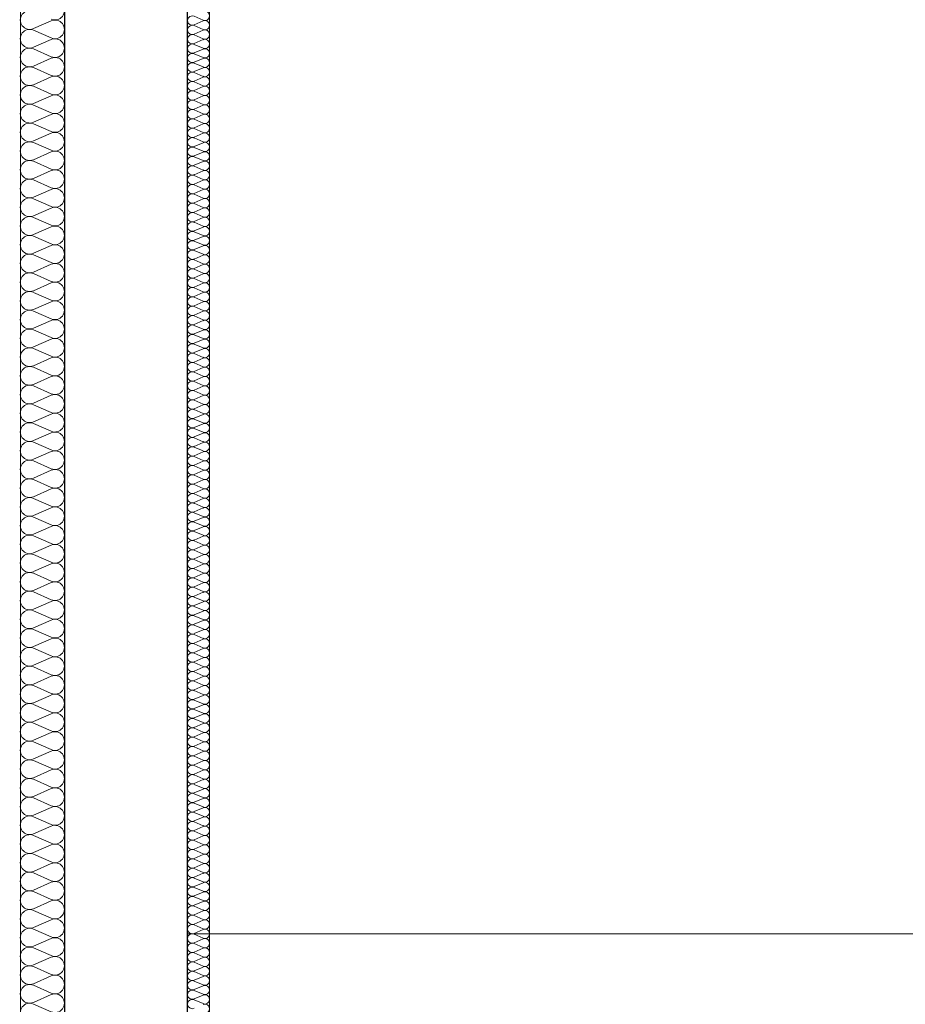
# Model space of a CAD drawing. Extents: x -515158 to -464725, y 20769 to 114053.
# Tile 39 of 69: x -498140 to -496127, y 71644 to 73881. Entities that reach past the tile are written whole.
import ezdxf

# ---------------------------------------------------------------- set-up
doc = ezdxf.new("R2010")
doc.units = 0
doc.header["$MEASUREMENT"] = 0
for name, color, linetype, lineweight in [('#podkład', 252, 'Continuous', 9), ('Arch ocieplenie_Nr_Pióra__9', 252, 'Continuous', 9), ('Arch wykończenie_Nr_Pióra__3', 252, 'Continuous', 18), ('INWENT DACH_Nr_Pióra__21', 252, 'Continuous', 9), ('INWENT.ŚCIANY_Nr_Pióra__1', 252, 'Continuous', 25)]:
    doc.layers.add(name, color=color, linetype=linetype, lineweight=lineweight)
doc.layers.add('Arch ocieplenie', color=252, linetype='Continuous')

# ---------------------------------------------------------------- blocks, each defined once
blk = doc.blocks.new('Izolacja cieplna 14_216', base_point=(-498038.3, 79647.6))
at = {"layer": 'Arch ocieplenie_Nr_Pióra__9', "linetype": 'Continuous'}
for p, q in [((-498068.1, 76092.2), (-498108.5, 76074.5)), ((-498108.5, 76071), (-498068.1, 76053.3)), ((-498068.1, 76049.7), (-498108.5, 76032)), ((-498108.5, 76028.4), (-498068.1, 76010.7)), ((-498068.1, 76007.1), (-498108.5, 75989.4)), ((-498108.5, 75985.8), (-498068.1, 75968.1)), ((-498068.1, 75964.6), (-498108.5, 75946.9)), ((-498108.5, 75943.3), (-498068.1, 75925.6)), ((-498068.1, 75922), (-498108.5, 75904.3)), ((-498108.5, 75900.7), (-498068.1, 75883)), ((-498068.1, 75879.4), (-498108.5, 75861.7)), ((-498108.5, 75858.2), (-498068.1, 75840.5)), ((-498068.1, 75836.9), (-498108.5, 75819.2)), ((-498108.5, 75815.6), (-498068.1, 75797.9)), ((-498068.1, 75794.3), (-498108.5, 75776.6)), ((-498108.5, 75773.1), (-498068.1, 75755.3)), ((-498068.1, 75751.8), (-498108.5, 75734.1)), ((-498108.5, 75730.5), (-498068.1, 75712.8)), ((-498068.1, 75709.2), (-498108.5, 75691.5)), ((-498108.5, 75687.9), (-498068.1, 75670.2)), ((-498068.1, 75666.7), (-498108.5, 75649)), ((-498108.5, 75645.4), (-498068.1, 75627.7)), ((-498068.1, 75624.1), (-498108.5, 75606.4)), ((-498108.5, 75602.8), (-498068.1, 75585.1)), ((-498068.1, 75581.5), (-498108.5, 75563.8)), ((-498108.5, 75560.3), (-498068.1, 75542.6)), ((-498068.1, 75539), (-498108.5, 75521.3)), ((-498108.5, 75517.7), (-498068.1, 75500)), ((-498068.1, 75496.4), (-498108.5, 75478.7)), ((-498108.5, 75475.1), (-498068.1, 75457.4)), ((-498068.1, 75453.9), (-498108.5, 75436.2)), ((-498108.5, 75432.6), (-498068.1, 75414.9)), ((-498068.1, 75411.3), (-498108.5, 75393.6)), ((-498108.5, 75390), (-498068.1, 75372.3)), ((-498068.1, 75368.8), (-498108.5, 75351)), ((-498108.5, 75347.5), (-498068.1, 75329.8)), ((-498068.1, 75326.2), (-498108.5, 75308.5)), ((-498108.5, 75304.9), (-498068.1, 75287.2)), ((-498068.1, 75283.6), (-498108.5, 75265.9)), ((-498108.5, 75262.4), (-498068.1, 75244.7)), ((-498068.1, 75241.1), (-498108.5, 75223.4)), ((-498108.5, 75219.8), (-498068.1, 75202.1)), ((-498068.1, 75198.5), (-498108.5, 75180.8)), ((-498108.5, 75177.2), (-498068.1, 75159.5)), ((-498068.1, 75156), (-498108.5, 75138.3)), ((-498108.5, 75134.7), (-498068.1, 75117)), ((-498068.1, 75113.4), (-498108.5, 75095.7)), ((-498108.5, 75092.1), (-498068.1, 75074.4)), ((-498068.1, 75070.8), (-498108.5, 75053.1)), ((-498108.5, 75049.6), (-498068.1, 75031.9)), ((-498068.1, 75028.3), (-498108.5, 75010.6)), ((-498108.5, 75007), (-498068.1, 74989.3)), ((-498068.1, 74985.7), (-498108.5, 74968)), ((-498108.5, 74964.4), (-498068.1, 74946.7)), ((-498068.1, 74943.2), (-498108.5, 74925.5)), ((-498108.5, 74921.9), (-498068.1, 74904.2)), ((-498068.1, 74900.6), (-498108.5, 74882.9)), ((-498108.5, 74879.3), (-498068.1, 74861.6)), ((-498068.1, 74858.1), (-498108.5, 74840.4)), ((-498108.5, 74836.8), (-498068.1, 74819.1)), ((-498068.1, 74815.5), (-498108.5, 74797.8)), ((-498108.5, 74794.2), (-498068.1, 74776.5)), ((-498068.1, 74772.9), (-498108.5, 74755.2)), ((-498108.5, 74751.7), (-498068.1, 74734)), ((-498068.1, 74730.4), (-498108.5, 74712.7)), ((-498108.5, 74709.1), (-498068.1, 74691.4)), ((-498068.1, 74687.8), (-498108.5, 74670.1)), ((-498108.5, 74666.5), (-498068.1, 74648.8)), ((-498068.1, 74645.3), (-498108.5, 74627.6)), ((-498108.5, 74624), (-498068.1, 74606.3)), ((-498068.1, 74602.7), (-498108.5, 74585)), ((-498108.5, 74581.4), (-498068.1, 74563.7)), ((-498068.1, 74560.1), (-498108.5, 74542.4)), ((-498108.5, 74538.9), (-498068.1, 74521.2)), ((-498068.1, 74517.6), (-498108.5, 74499.9)), ((-498108.5, 74496.3), (-498068.1, 74478.6)), ((-498068.1, 74475), (-498108.5, 74457.3)), ((-498108.5, 74453.8), (-498068.1, 74436)), ((-498068.1, 74432.5), (-498108.5, 74414.8)), ((-498108.5, 74411.2), (-498068.1, 74393.5)), ((-498068.1, 74389.9), (-498108.5, 74372.2)), ((-498108.5, 74368.6), (-498068.1, 74350.9)), ((-498068.1, 74347.4), (-498108.5, 74329.7)), ((-498108.5, 74326.1), (-498068.1, 74308.4)), ((-498068.1, 74304.8), (-498108.5, 74287.1)), ((-498108.5, 74283.5), (-498068.1, 74265.8)), ((-498068.1, 74262.2), (-498108.5, 74244.5)), ((-498108.5, 74241), (-498068.1, 74223.3)), ((-498068.1, 74219.7), (-498108.5, 74202)), ((-498108.5, 74198.4), (-498068.1, 74180.7)), ((-498068.1, 74177.1), (-498108.5, 74159.4)), ((-498108.5, 74155.8), (-498068.1, 74138.1)), ((-498068.1, 74134.6), (-498108.5, 74116.9)), ((-498108.5, 74113.3), (-498068.1, 74095.6)), ((-498068.1, 74092), (-498108.5, 74074.3)), ((-498108.5, 74070.7), (-498068.1, 74053)), ((-498068.1, 74049.4), (-498108.5, 74031.7)), ((-498108.5, 74028.2), (-498068.1, 74010.5)), ((-498068.1, 74006.9), (-498108.5, 73989.2)), ((-498108.5, 73985.6), (-498068.1, 73967.9)), ((-498068.1, 73964.3), (-498108.5, 73946.6)), ((-498108.5, 73943.1), (-498068.1, 73925.3)), ((-498068.1, 73921.8), (-498108.5, 73904.1)), ((-498108.5, 73900.5), (-498068.1, 73882.8)), ((-498068.1, 73879.2), (-498108.5, 73861.5)), ((-498108.5, 73857.9), (-498068.1, 73840.2))]:
    blk.add_line(p, q, dxfattribs=at)
for centre, start_param, end_param in [((-498059.6, 76115.3), 5.870392, 9.837571), ((-498117.1, 76094), 2.728799, 6.695979), ((-498059.6, 76072.7), 5.870392, 9.837571), ((-498117.1, 76051.5), 2.728799, 6.695979), ((-498059.6, 76030.2), 5.870392, 9.837571), ((-498117.1, 76008.9), 2.728799, 6.695979), ((-498059.6, 75987.6), 5.870392, 9.837571), ((-498117.1, 75966.4), 2.728799, 6.695979), ((-498059.6, 75945.1), 5.870392, 9.837571), ((-498117.1, 75923.8), 2.728799, 6.695979), ((-498059.6, 75902.5), 5.870392, 9.837571), ((-498117.1, 75881.2), 2.728799, 6.695979), ((-498059.6, 75860), 5.870392, 9.837571), ((-498117.1, 75838.7), 2.728799, 6.695979), ((-498059.6, 75817.4), 5.870392, 9.837571), ((-498117.1, 75796.1), 2.728799, 6.695979), ((-498059.6, 75774.8), 5.870392, 9.837571), ((-498117.1, 75753.6), 2.728799, 6.695979), ((-498059.6, 75732.3), 5.870392, 9.837571), ((-498117.1, 75711), 2.728799, 6.695979), ((-498059.6, 75689.7), 5.870392, 9.837571), ((-498117.1, 75668.4), 2.728799, 6.695979), ((-498059.6, 75647.2), 5.870392, 9.837571), ((-498117.1, 75625.9), 2.728799, 6.695979), ((-498059.6, 75604.6), 5.870392, 9.837571), ((-498117.1, 75583.3), 2.728799, 6.695979), ((-498059.6, 75562.1), 5.870392, 9.837571), ((-498117.1, 75540.8), 2.728799, 6.695979), ((-498059.6, 75519.5), 5.870392, 9.837571), ((-498117.1, 75498.2), 2.728799, 6.695979), ((-498059.6, 75476.9), 5.870392, 9.837571), ((-498117.1, 75455.7), 2.728799, 6.695979), ((-498059.6, 75434.4), 5.870392, 9.837571), ((-498117.1, 75413.1), 2.728799, 6.695979), ((-498059.6, 75391.8), 5.870392, 9.837571), ((-498117.1, 75370.5), 2.728799, 6.695979), ((-498059.6, 75349.3), 5.870392, 9.837571), ((-498117.1, 75328), 2.728799, 6.695979), ((-498059.6, 75306.7), 5.870392, 9.837571), ((-498117.1, 75285.4), 2.728799, 6.695979), ((-498059.6, 75264.1), 5.870392, 9.837571), ((-498117.1, 75242.9), 2.728799, 6.695979), ((-498059.6, 75221.6), 5.870392, 9.837571), ((-498117.1, 75200.3), 2.728799, 6.695979), ((-498117.1, 75157.7), 2.728799, 6.695979), ((-498059.6, 75179), 5.870392, 9.837571), ((-498059.6, 75136.5), 5.870392, 9.837571), ((-498117.1, 75115.2), 2.728799, 6.695979), ((-498059.6, 75093.9), 5.870392, 9.837571), ((-498117.1, 75072.6), 2.728799, 6.695979), ((-498059.6, 75051.4), 5.870392, 9.837571), ((-498117.1, 75030.1), 2.728799, 6.695979), ((-498059.6, 75008.8), 5.870392, 9.837571), ((-498117.1, 74987.5), 2.728799, 6.695979), ((-498059.6, 74966.2), 5.870392, 9.837571), ((-498117.1, 74945), 2.728799, 6.695979), ((-498059.6, 74923.7), 5.870392, 9.837571), ((-498117.1, 74902.4), 2.728799, 6.695979), ((-498059.6, 74881.1), 5.870392, 9.837571), ((-498117.1, 74859.8), 2.728799, 6.695979), ((-498059.6, 74838.6), 5.870392, 9.837571), ((-498117.1, 74817.3), 2.728799, 6.695979), ((-498059.6, 74796), 5.870392, 9.837571), ((-498117.1, 74774.7), 2.728799, 6.695979), ((-498117.1, 74732.2), 2.728799, 6.695979), ((-498059.6, 74753.4), 5.870392, 9.837571), ((-498059.6, 74710.9), 5.870392, 9.837571), ((-498117.1, 74689.6), 2.728799, 6.695979), ((-498059.6, 74668.3), 5.870392, 9.837571), ((-498117.1, 74647.1), 2.728799, 6.695979), ((-498059.6, 74625.8), 5.870392, 9.837571), ((-498117.1, 74604.5), 2.728799, 6.695979), ((-498059.6, 74583.2), 5.870392, 9.837571), ((-498117.1, 74561.9), 2.728799, 6.695979), ((-498059.6, 74540.7), 5.870392, 9.837571), ((-498117.1, 74519.4), 2.728799, 6.695979), ((-498059.6, 74498.1), 5.870392, 9.837571), ((-498117.1, 74476.8), 2.728799, 6.695979), ((-498059.6, 74455.5), 5.870392, 9.837571), ((-498117.1, 74434.3), 2.728799, 6.695979), ((-498059.6, 74413), 5.870392, 9.837571), ((-498117.1, 74391.7), 2.728799, 6.695979), ((-498059.6, 74370.4), 5.870392, 9.837571), ((-498117.1, 74349.1), 2.728799, 6.695979), ((-498059.6, 74327.9), 5.870392, 9.837571), ((-498117.1, 74306.6), 2.728799, 6.695979), ((-498059.6, 74285.3), 5.870392, 9.837571), ((-498117.1, 74264), 2.728799, 6.695979), ((-498059.6, 74242.7), 5.870392, 9.837571), ((-498117.1, 74221.5), 2.728799, 6.695979), ((-498059.6, 74200.2), 5.870392, 9.837571), ((-498117.1, 74178.9), 2.728799, 6.695979), ((-498059.6, 74157.6), 5.870392, 9.837571), ((-498117.1, 74136.4), 2.728799, 6.695979), ((-498059.6, 74115.1), 5.870392, 9.837571), ((-498117.1, 74093.8), 2.728799, 6.695979), ((-498059.6, 74072.5), 5.870392, 9.837571), ((-498117.1, 74051.2), 2.728799, 6.695979), ((-498059.6, 74030), 5.870392, 9.837571), ((-498117.1, 74008.7), 2.728799, 6.695979), ((-498059.6, 73987.4), 5.870392, 9.837571), ((-498117.1, 73966.1), 2.728799, 6.695979), ((-498059.6, 73944.8), 5.870392, 9.837571), ((-498117.1, 73923.6), 2.728799, 6.695979), ((-498059.6, 73902.3), 5.870392, 9.837571), ((-498117.1, 73881), 2.728799, 6.695979), ((-498059.6, 73859.7), 5.870392, 9.837571), ((-498117.1, 73838.4), 2.728799, 6.695979)]:
    blk.add_ellipse(centre, major_axis=(0, -21.3), ratio=0.999466, start_param=start_param, end_param=end_param, dxfattribs=at)
blk = doc.blocks.new('Izolacja cieplna 14_210', base_point=(-497758.3, 79647.6))
at = {"layer": 'Arch ocieplenie_Nr_Pióra__9', "linetype": 'Continuous'}
for p, q in [((-497743.4, 76102.6), (-497723.2, 76093.7)), ((-497723.2, 76091.9), (-497743.4, 76083.1)), ((-497743.4, 76081.3), (-497723.2, 76072.4)), ((-497723.2, 76070.7), (-497743.4, 76061.8)), ((-497743.4, 76060), (-497723.2, 76051.2)), ((-497723.2, 76049.4), (-497743.4, 76040.5)), ((-497743.4, 76038.7), (-497723.2, 76029.9)), ((-497723.2, 76028.1), (-497743.4, 76019.2)), ((-497743.4, 76017.4), (-497723.2, 76008.6)), ((-497723.2, 76006.8), (-497743.4, 75997.9)), ((-497743.4, 75996.1), (-497723.2, 75987.3)), ((-497723.2, 75985.5), (-497743.4, 75976.7)), ((-497743.4, 75974.9), (-497723.2, 75966)), ((-497723.2, 75964.2), (-497743.4, 75955.4)), ((-497743.4, 75953.6), (-497723.2, 75944.7)), ((-497723.2, 75942.9), (-497743.4, 75934.1)), ((-497743.4, 75932.3), (-497723.2, 75923.4)), ((-497723.2, 75921.6), (-497743.4, 75912.8)), ((-497743.4, 75911), (-497723.2, 75902.1)), ((-497723.2, 75900.4), (-497743.4, 75891.5)), ((-497743.4, 75889.7), (-497723.2, 75880.9)), ((-497723.2, 75879.1), (-497743.4, 75870.2)), ((-497743.4, 75868.4), (-497723.2, 75859.6)), ((-497723.2, 75857.8), (-497743.4, 75848.9)), ((-497743.4, 75847.1), (-497723.2, 75838.3)), ((-497723.2, 75836.5), (-497743.4, 75827.6)), ((-497743.4, 75825.9), (-497723.2, 75817)), ((-497723.2, 75815.2), (-497743.4, 75806.4)), ((-497743.4, 75804.6), (-497723.2, 75795.7)), ((-497723.2, 75793.9), (-497743.4, 75785.1)), ((-497743.4, 75783.3), (-497723.2, 75774.4)), ((-497723.2, 75772.6), (-497743.4, 75763.8)), ((-497743.4, 75762), (-497723.2, 75753.1)), ((-497723.2, 75751.4), (-497743.4, 75742.5)), ((-497743.4, 75740.7), (-497723.2, 75731.9)), ((-497723.2, 75730.1), (-497743.4, 75721.2)), ((-497743.4, 75719.4), (-497723.2, 75710.6)), ((-497723.2, 75708.8), (-497743.4, 75699.9)), ((-497743.4, 75698.1), (-497723.2, 75689.3)), ((-497723.2, 75687.5), (-497743.4, 75678.6)), ((-497743.4, 75676.9), (-497723.2, 75668)), ((-497723.2, 75666.2), (-497743.4, 75657.4)), ((-497743.4, 75655.6), (-497723.2, 75646.7)), ((-497723.2, 75644.9), (-497743.4, 75636.1)), ((-497743.4, 75634.3), (-497723.2, 75625.4)), ((-497723.2, 75623.6), (-497743.4, 75614.8)), ((-497743.4, 75613), (-497723.2, 75604.1)), ((-497723.2, 75602.4), (-497743.4, 75593.5)), ((-497743.4, 75591.7), (-497723.2, 75582.9)), ((-497723.2, 75581.1), (-497743.4, 75572.2)), ((-497743.4, 75570.4), (-497723.2, 75561.6)), ((-497723.2, 75559.8), (-497743.4, 75550.9)), ((-497743.4, 75549.1), (-497723.2, 75540.3)), ((-497723.2, 75538.5), (-497743.4, 75529.6)), ((-497743.4, 75527.9), (-497723.2, 75519)), ((-497723.2, 75517.2), (-497743.4, 75508.4)), ((-497743.4, 75506.6), (-497723.2, 75497.7)), ((-497723.2, 75495.9), (-497743.4, 75487.1)), ((-497743.4, 75485.3), (-497723.2, 75476.4)), ((-497723.2, 75474.6), (-497743.4, 75465.8)), ((-497743.4, 75464), (-497723.2, 75455.1)), ((-497723.2, 75453.4), (-497743.4, 75444.5)), ((-497743.4, 75442.7), (-497723.2, 75433.9)), ((-497723.2, 75432.1), (-497743.4, 75423.2)), ((-497743.4, 75421.4), (-497723.2, 75412.6)), ((-497723.2, 75410.8), (-497743.4, 75401.9)), ((-497743.4, 75400.1), (-497723.2, 75391.3)), ((-497723.2, 75389.5), (-497743.4, 75380.6)), ((-497743.4, 75378.8), (-497723.2, 75370)), ((-497723.2, 75368.2), (-497743.4, 75359.4)), ((-497743.4, 75357.6), (-497723.2, 75348.7)), ((-497723.2, 75346.9), (-497743.4, 75338.1)), ((-497743.4, 75336.3), (-497723.2, 75327.4)), ((-497723.2, 75325.6), (-497743.4, 75316.8)), ((-497743.4, 75315), (-497723.2, 75306.1)), ((-497723.2, 75304.3), (-497743.4, 75295.5)), ((-497743.4, 75293.7), (-497723.2, 75284.8)), ((-497723.2, 75283.1), (-497743.4, 75274.2)), ((-497743.4, 75272.4), (-497723.2, 75263.6)), ((-497723.2, 75261.8), (-497743.4, 75252.9)), ((-497743.4, 75251.1), (-497723.2, 75242.3)), ((-497723.2, 75240.5), (-497743.4, 75231.6)), ((-497743.4, 75229.8), (-497723.2, 75221)), ((-497723.2, 75219.2), (-497743.4, 75210.3)), ((-497743.4, 75208.6), (-497723.2, 75199.7)), ((-497723.2, 75197.9), (-497743.4, 75189.1)), ((-497743.4, 75187.3), (-497723.2, 75178.4)), ((-497723.2, 75176.6), (-497743.4, 75167.8)), ((-497743.4, 75166), (-497723.2, 75157.1)), ((-497723.2, 75155.3), (-497743.4, 75146.5)), ((-497743.4, 75144.7), (-497723.2, 75135.8)), ((-497723.2, 75134.1), (-497743.4, 75125.2)), ((-497743.4, 75123.4), (-497723.2, 75114.6)), ((-497723.2, 75112.8), (-497743.4, 75103.9)), ((-497743.4, 75102.1), (-497723.2, 75093.3)), ((-497723.2, 75091.5), (-497743.4, 75082.6)), ((-497743.4, 75080.8), (-497723.2, 75072)), ((-497723.2, 75070.2), (-497743.4, 75061.3)), ((-497743.4, 75059.6), (-497723.2, 75050.7)), ((-497723.2, 75048.9), (-497743.4, 75040.1)), ((-497743.4, 75038.3), (-497723.2, 75029.4)), ((-497723.2, 75027.6), (-497743.4, 75018.8)), ((-497743.4, 75017), (-497723.2, 75008.1)), ((-497723.2, 75006.3), (-497743.4, 74997.5)), ((-497743.4, 74995.7), (-497723.2, 74986.8)), ((-497723.2, 74985.1), (-497743.4, 74976.2)), ((-497743.4, 74974.4), (-497723.2, 74965.6)), ((-497723.2, 74963.8), (-497743.4, 74954.9)), ((-497743.4, 74953.1), (-497723.2, 74944.3)), ((-497723.2, 74942.5), (-497743.4, 74933.6)), ((-497743.4, 74931.8), (-497723.2, 74923)), ((-497723.2, 74921.2), (-497743.4, 74912.3)), ((-497743.4, 74910.6), (-497723.2, 74901.7)), ((-497723.2, 74899.9), (-497743.4, 74891.1)), ((-497743.4, 74889.3), (-497723.2, 74880.4)), ((-497723.2, 74878.6), (-497743.4, 74869.8)), ((-497743.4, 74868), (-497723.2, 74859.1)), ((-497723.2, 74857.3), (-497743.4, 74848.5)), ((-497743.4, 74846.7), (-497723.2, 74837.8)), ((-497723.2, 74836.1), (-497743.4, 74827.2)), ((-497743.4, 74825.4), (-497723.2, 74816.6)), ((-497723.2, 74814.8), (-497743.4, 74805.9)), ((-497743.4, 74804.1), (-497723.2, 74795.3)), ((-497723.2, 74793.5), (-497743.4, 74784.6)), ((-497743.4, 74782.8), (-497723.2, 74774)), ((-497723.2, 74772.2), (-497743.4, 74763.3)), ((-497743.4, 74761.5), (-497723.2, 74752.7)), ((-497723.2, 74750.9), (-497743.4, 74742.1)), ((-497743.4, 74740.3), (-497723.2, 74731.4)), ((-497723.2, 74729.6), (-497743.4, 74720.8)), ((-497743.4, 74719), (-497723.2, 74710.1)), ((-497723.2, 74708.3), (-497743.4, 74699.5)), ((-497743.4, 74697.7), (-497723.2, 74688.8)), ((-497723.2, 74687), (-497743.4, 74678.2)), ((-497743.4, 74676.4), (-497723.2, 74667.5)), ((-497723.2, 74665.8), (-497743.4, 74656.9)), ((-497743.4, 74655.1), (-497723.2, 74646.3)), ((-497723.2, 74644.5), (-497743.4, 74635.6)), ((-497743.4, 74633.8), (-497723.2, 74625)), ((-497723.2, 74623.2), (-497743.4, 74614.3)), ((-497743.4, 74612.5), (-497723.2, 74603.7)), ((-497723.2, 74601.9), (-497743.4, 74593)), ((-497743.4, 74591.3), (-497723.2, 74582.4)), ((-497723.2, 74580.6), (-497743.4, 74571.8)), ((-497743.4, 74570), (-497723.2, 74561.1)), ((-497723.2, 74559.3), (-497743.4, 74550.5)), ((-497743.4, 74548.7), (-497723.2, 74539.8)), ((-497723.2, 74538), (-497743.4, 74529.2)), ((-497743.4, 74527.4), (-497723.2, 74518.5)), ((-497723.2, 74516.8), (-497743.4, 74507.9)), ((-497743.4, 74506.1), (-497723.2, 74497.3)), ((-497723.2, 74495.5), (-497743.4, 74486.6)), ((-497743.4, 74484.8), (-497723.2, 74476)), ((-497723.2, 74474.2), (-497743.4, 74465.3)), ((-497743.4, 74463.5), (-497723.2, 74454.7)), ((-497723.2, 74452.9), (-497743.4, 74444)), ((-497743.4, 74442.3), (-497723.2, 74433.4)), ((-497723.2, 74431.6), (-497743.4, 74422.8)), ((-497743.4, 74421), (-497723.2, 74412.1)), ((-497723.2, 74410.3), (-497743.4, 74401.5)), ((-497743.4, 74399.7), (-497723.2, 74390.8)), ((-497723.2, 74389), (-497743.4, 74380.2)), ((-497743.4, 74378.4), (-497723.2, 74369.5)), ((-497723.2, 74367.8), (-497743.4, 74358.9)), ((-497743.4, 74357.1), (-497723.2, 74348.3)), ((-497723.2, 74346.5), (-497743.4, 74337.6)), ((-497743.4, 74335.8), (-497723.2, 74327)), ((-497723.2, 74325.2), (-497743.4, 74316.3)), ((-497743.4, 74314.5), (-497723.2, 74305.7)), ((-497723.2, 74303.9), (-497743.4, 74295)), ((-497743.4, 74293.3), (-497723.2, 74284.4)), ((-497723.2, 74282.6), (-497743.4, 74273.8)), ((-497743.4, 74272), (-497723.2, 74263.1)), ((-497723.2, 74261.3), (-497743.4, 74252.5)), ((-497743.4, 74250.7), (-497723.2, 74241.8)), ((-497723.2, 74240), (-497743.4, 74231.2)), ((-497743.4, 74229.4), (-497723.2, 74220.5)), ((-497723.2, 74218.7), (-497743.4, 74209.9)), ((-497743.4, 74208.1), (-497723.2, 74199.3)), ((-497723.2, 74197.5), (-497743.4, 74188.6)), ((-497743.4, 74186.8), (-497723.2, 74178)), ((-497723.2, 74176.2), (-497743.4, 74167.3)), ((-497743.4, 74165.5), (-497723.2, 74156.7)), ((-497723.2, 74154.9), (-497743.4, 74146)), ((-497743.4, 74144.2), (-497723.2, 74135.4)), ((-497723.2, 74133.6), (-497743.4, 74124.7)), ((-497743.4, 74123), (-497723.2, 74114.1)), ((-497723.2, 74112.3), (-497743.4, 74103.5)), ((-497743.4, 74101.7), (-497723.2, 74092.8)), ((-497723.2, 74091), (-497743.4, 74082.2)), ((-497743.4, 74080.4), (-497723.2, 74071.5)), ((-497723.2, 74069.7), (-497743.4, 74060.9)), ((-497743.4, 74059.1), (-497723.2, 74050.2)), ((-497723.2, 74048.5), (-497743.4, 74039.6)), ((-497743.4, 74037.8), (-497723.2, 74029)), ((-497723.2, 74027.2), (-497743.4, 74018.3)), ((-497743.4, 74016.5), (-497723.2, 74007.7)), ((-497723.2, 74005.9), (-497743.4, 73997)), ((-497743.4, 73995.2), (-497723.2, 73986.4)), ((-497723.2, 73984.6), (-497743.4, 73975.7)), ((-497743.4, 73974), (-497723.2, 73965.1)), ((-497723.2, 73963.3), (-497743.4, 73954.5)), ((-497743.4, 73952.7), (-497723.2, 73943.8)), ((-497723.2, 73942), (-497743.4, 73933.2)), ((-497743.4, 73931.4), (-497723.2, 73922.5)), ((-497723.2, 73920.7), (-497743.4, 73911.9)), ((-497743.4, 73910.1), (-497723.2, 73901.2)), ((-497723.2, 73899.5), (-497743.4, 73890.6)), ((-497743.4, 73888.8), (-497723.2, 73880)), ((-497723.2, 73878.2), (-497743.4, 73869.3)), ((-497743.4, 73867.5), (-497723.2, 73858.7))]:
    blk.add_line(p, q, dxfattribs=at)
for centre, start_param, end_param in [((-497747.7, 76092.8), 2.7288, 6.695979), ((-497719, 76103.5), 5.870392, 9.837571), ((-497747.7, 76071.5), 2.7288, 6.695979), ((-497719, 76082.2), 5.870392, 9.837571), ((-497747.7, 76050.3), 2.7288, 6.695979), ((-497719, 76060.9), 5.870392, 9.837571), ((-497747.7, 76029), 2.7288, 6.695979), ((-497719, 76039.6), 5.870392, 9.837571), ((-497747.7, 76007.7), 2.7288, 6.695979), ((-497719, 76018.3), 5.870392, 9.837571), ((-497719, 75997), 5.870392, 9.837571), ((-497747.7, 75986.4), 2.7288, 6.695979), ((-497719, 75975.8), 5.870392, 9.837571), ((-497747.7, 75965.1), 2.7288, 6.695979), ((-497719, 75954.5), 5.870392, 9.837571), ((-497747.7, 75943.8), 2.7288, 6.695979), ((-497719, 75933.2), 5.870392, 9.837571), ((-497747.7, 75922.5), 2.7288, 6.695979), ((-497719, 75911.9), 5.870392, 9.837571), ((-497747.7, 75901.3), 2.7288, 6.695979), ((-497719, 75890.6), 5.870392, 9.837571), ((-497747.7, 75880), 2.7288, 6.695979), ((-497719, 75869.3), 5.870392, 9.837571), ((-497747.7, 75858.7), 2.7288, 6.695979), ((-497719, 75848), 5.870392, 9.837571), ((-497747.7, 75837.4), 2.7288, 6.695979), ((-497719, 75826.8), 5.870392, 9.837571), ((-497747.7, 75816.1), 2.7288, 6.695979), ((-497719, 75805.5), 5.870392, 9.837571), ((-497747.7, 75794.8), 2.7288, 6.695979), ((-497747.7, 75773.5), 2.7288, 6.695979), ((-497719, 75784.2), 5.870392, 9.837571), ((-497747.7, 75752.3), 2.7288, 6.695979), ((-497719, 75762.9), 5.870392, 9.837571), ((-497747.7, 75731), 2.7288, 6.695979), ((-497719, 75741.6), 5.870392, 9.837571), ((-497747.7, 75709.7), 2.7288, 6.695979), ((-497719, 75720.3), 5.870392, 9.837571), ((-497747.7, 75688.4), 2.7288, 6.695979), ((-497719, 75699), 5.870392, 9.837571), ((-497747.7, 75667.1), 2.7288, 6.695979), ((-497719, 75677.8), 5.870392, 9.837571), ((-497747.7, 75645.8), 2.7288, 6.695979), ((-497719, 75656.5), 5.870392, 9.837571), ((-497747.7, 75624.5), 2.7288, 6.695979), ((-497719, 75635.2), 5.870392, 9.837571), ((-497747.7, 75603.2), 2.7288, 6.695979), ((-497719, 75613.9), 5.870392, 9.837571), ((-497747.7, 75582), 2.7288, 6.695979), ((-497719, 75592.6), 5.870392, 9.837571), ((-497747.7, 75560.7), 2.7288, 6.695979), ((-497719, 75571.3), 5.870392, 9.837571), ((-497719, 75550), 5.870392, 9.837571), ((-497747.7, 75539.4), 2.7288, 6.695979), ((-497719, 75528.7), 5.870392, 9.837571), ((-497747.7, 75518.1), 2.7288, 6.695979), ((-497719, 75507.5), 5.870392, 9.837571), ((-497747.7, 75496.8), 2.7288, 6.695979), ((-497719, 75486.2), 5.870392, 9.837571), ((-497747.7, 75475.5), 2.7288, 6.695979), ((-497719, 75464.9), 5.870392, 9.837571), ((-497747.7, 75454.2), 2.7288, 6.695979), ((-497719, 75443.6), 5.870392, 9.837571), ((-497747.7, 75433), 2.7288, 6.695979), ((-497719, 75422.3), 5.870392, 9.837571), ((-497747.7, 75411.7), 2.7288, 6.695979), ((-497719, 75401), 5.870392, 9.837571), ((-497747.7, 75390.4), 2.7288, 6.695979), ((-497719, 75379.7), 5.870392, 9.837571), ((-497747.7, 75369.1), 2.7288, 6.695979), ((-497747.7, 75347.8), 2.7288, 6.695979), ((-497719, 75358.5), 5.870392, 9.837571), ((-497747.7, 75326.5), 2.7288, 6.695979), ((-497719, 75337.2), 5.870392, 9.837571), ((-497747.7, 75305.2), 2.7288, 6.695979), ((-497719, 75315.9), 5.870392, 9.837571), ((-497747.7, 75284), 2.7288, 6.695979), ((-497719, 75294.6), 5.870392, 9.837571), ((-497747.7, 75262.7), 2.7288, 6.695979), ((-497719, 75273.3), 5.870392, 9.837571), ((-497747.7, 75241.4), 2.7288, 6.695979), ((-497719, 75252), 5.870392, 9.837571), ((-497747.7, 75220.1), 2.7288, 6.695979), ((-497719, 75230.7), 5.870392, 9.837571), ((-497747.7, 75198.8), 2.7288, 6.695979), ((-497719, 75209.5), 5.870392, 9.837571), ((-497747.7, 75177.5), 2.7288, 6.695979), ((-497719, 75188.2), 5.870392, 9.837571), ((-497747.7, 75156.2), 2.7288, 6.695979), ((-497719, 75166.9), 5.870392, 9.837571), ((-497747.7, 75135), 2.7288, 6.695979), ((-497719, 75145.6), 5.870392, 9.837571), ((-497719, 75124.3), 5.870392, 9.837571), ((-497747.7, 75113.7), 2.7288, 6.695979), ((-497719, 75103), 5.870392, 9.837571), ((-497747.7, 75092.4), 2.7288, 6.695979), ((-497719, 75081.7), 5.870392, 9.837571), ((-497747.7, 75071.1), 2.7288, 6.695979), ((-497719, 75060.4), 5.870392, 9.837571), ((-497747.7, 75049.8), 2.7288, 6.695979), ((-497719, 75039.2), 5.870392, 9.837571), ((-497747.7, 75028.5), 2.7288, 6.695979), ((-497719, 75017.9), 5.870392, 9.837571), ((-497747.7, 75007.2), 2.7288, 6.695979), ((-497719, 74996.6), 5.870392, 9.837571), ((-497747.7, 74985.9), 2.7288, 6.695979), ((-497719, 74975.3), 5.870392, 9.837571), ((-497747.7, 74964.7), 2.7288, 6.695979), ((-497719, 74954), 5.870392, 9.837571), ((-497747.7, 74943.4), 2.7288, 6.695979), ((-497719, 74932.7), 5.870392, 9.837571), ((-497747.7, 74922.1), 2.7288, 6.695979), ((-497747.7, 74900.8), 2.7288, 6.695979), ((-497719, 74911.4), 5.870392, 9.837571), ((-497747.7, 74879.5), 2.7288, 6.695979), ((-497719, 74890.2), 5.870392, 9.837571), ((-497747.7, 74858.2), 2.7288, 6.695979), ((-497719, 74868.9), 5.870392, 9.837571), ((-497747.7, 74836.9), 2.7288, 6.695979), ((-497719, 74847.6), 5.870392, 9.837571), ((-497747.7, 74815.7), 2.7288, 6.695979), ((-497719, 74826.3), 5.870392, 9.837571), ((-497747.7, 74794.4), 2.7288, 6.695979), ((-497719, 74805), 5.870392, 9.837571), ((-497747.7, 74773.1), 2.7288, 6.695979), ((-497719, 74783.7), 5.870392, 9.837571), ((-497747.7, 74751.8), 2.7288, 6.695979), ((-497719, 74762.4), 5.870392, 9.837571), ((-497747.7, 74730.5), 2.7288, 6.695979), ((-497719, 74741.2), 5.870392, 9.837571), ((-497747.7, 74709.2), 2.7288, 6.695979), ((-497719, 74719.9), 5.870392, 9.837571), ((-497747.7, 74687.9), 2.7288, 6.695979), ((-497719, 74698.6), 5.870392, 9.837571), ((-497719, 74677.3), 5.870392, 9.837571), ((-497747.7, 74666.7), 2.7288, 6.695979), ((-497719, 74656), 5.870392, 9.837571), ((-497747.7, 74645.4), 2.7288, 6.695979), ((-497719, 74634.7), 5.870392, 9.837571), ((-497747.7, 74624.1), 2.7288, 6.695979), ((-497719, 74613.4), 5.870392, 9.837571), ((-497747.7, 74602.8), 2.7288, 6.695979), ((-497719, 74592.2), 5.870392, 9.837571), ((-497747.7, 74581.5), 2.7288, 6.695979), ((-497719, 74570.9), 5.870392, 9.837571), ((-497747.7, 74560.2), 2.7288, 6.695979), ((-497719, 74549.6), 5.870392, 9.837571), ((-497747.7, 74538.9), 2.7288, 6.695979), ((-497719, 74528.3), 5.870392, 9.837571), ((-497747.7, 74517.7), 2.7288, 6.695979), ((-497719, 74507), 5.870392, 9.837571), ((-497747.7, 74496.4), 2.7288, 6.695979), ((-497747.7, 74475.1), 2.7288, 6.695979), ((-497719, 74485.7), 5.870392, 9.837571), ((-497747.7, 74453.8), 2.7288, 6.695979), ((-497719, 74464.4), 5.870392, 9.837571), ((-497747.7, 74432.5), 2.7288, 6.695979), ((-497719, 74443.1), 5.870392, 9.837571), ((-497747.7, 74411.2), 2.7288, 6.695979), ((-497719, 74421.9), 5.870392, 9.837571), ((-497747.7, 74389.9), 2.7288, 6.695979), ((-497719, 74400.6), 5.870392, 9.837571), ((-497747.7, 74368.6), 2.7288, 6.695979), ((-497719, 74379.3), 5.870392, 9.837571), ((-497747.7, 74347.4), 2.7288, 6.695979), ((-497719, 74358), 5.870392, 9.837571), ((-497747.7, 74326.1), 2.7288, 6.695979), ((-497719, 74336.7), 5.870392, 9.837571), ((-497747.7, 74304.8), 2.7288, 6.695979), ((-497719, 74315.4), 5.870392, 9.837571), ((-497747.7, 74283.5), 2.7288, 6.695979), ((-497719, 74294.1), 5.870392, 9.837571), ((-497747.7, 74262.2), 2.7288, 6.695979), ((-497719, 74272.9), 5.870392, 9.837571), ((-497719, 74251.6), 5.870392, 9.837571), ((-497747.7, 74240.9), 2.7288, 6.695979), ((-497719, 74230.3), 5.870392, 9.837571), ((-497747.7, 74219.6), 2.7288, 6.695979), ((-497719, 74209), 5.870392, 9.837571), ((-497747.7, 74198.4), 2.7288, 6.695979), ((-497719, 74187.7), 5.870392, 9.837571), ((-497747.7, 74177.1), 2.7288, 6.695979), ((-497719, 74166.4), 5.870392, 9.837571), ((-497747.7, 74155.8), 2.7288, 6.695979), ((-497719, 74145.1), 5.870392, 9.837571), ((-497747.7, 74134.5), 2.7288, 6.695979), ((-497719, 74123.9), 5.870392, 9.837571), ((-497747.7, 74113.2), 2.7288, 6.695979), ((-497719, 74102.6), 5.870392, 9.837571), ((-497747.7, 74091.9), 2.7288, 6.695979), ((-497719, 74081.3), 5.870392, 9.837571), ((-497747.7, 74070.6), 2.7288, 6.695979), ((-497719, 74060), 5.870392, 9.837571), ((-497747.7, 74049.4), 2.7288, 6.695979), ((-497747.7, 74028.1), 2.7288, 6.695979), ((-497719, 74038.7), 5.870392, 9.837571), ((-497747.7, 74006.8), 2.7288, 6.695979), ((-497719, 74017.4), 5.870392, 9.837571), ((-497747.7, 73985.5), 2.7288, 6.695979), ((-497719, 73996.1), 5.870392, 9.837571), ((-497747.7, 73964.2), 2.7288, 6.695979), ((-497719, 73974.9), 5.870392, 9.837571), ((-497747.7, 73942.9), 2.7288, 6.695979), ((-497719, 73953.6), 5.870392, 9.837571), ((-497747.7, 73921.6), 2.7288, 6.695979), ((-497719, 73932.3), 5.870392, 9.837571), ((-497747.7, 73900.4), 2.7288, 6.695979), ((-497719, 73911), 5.870392, 9.837571), ((-497747.7, 73879.1), 2.7288, 6.695979), ((-497719, 73889.7), 5.870392, 9.837571), ((-497747.7, 73857.8), 2.7288, 6.695979), ((-497719, 73868.4), 5.870392, 9.837571), ((-497719, 73847.1), 5.870392, 9.837571)]:
    blk.add_ellipse(centre, major_axis=(0, -10.6), ratio=0.999134, start_param=start_param, end_param=end_param, dxfattribs=at)
blk = doc.blocks.new('p1')
at = {"layer": 'Arch wykończenie_Nr_Pióra__3', "color": 252, "linetype": 'Continuous'}
for p, q in [((-498138.3, 65624.3), (-498138.3, 77934.3)), ((-497708.3, 65624.3), (-497708.3, 77934.3))]:
    blk.add_line(p, q, dxfattribs=at)
at = {"layer": 'INWENT DACH_Nr_Pióra__21', "color": 252, "linetype": 'Continuous'}
blk.add_line((-497758.3, 71804.3), (-488948.3, 71804.3), dxfattribs=at)
at = {"layer": 'INWENT.ŚCIANY_Nr_Pióra__1', "color": 252, "linetype": 'Continuous'}
for p, q in [((-498038.3, 77799.3), (-498038.3, 65684.3)), ((-497758.3, 65684.3), (-497758.3, 77799.3))]:
    blk.add_line(p, q, dxfattribs=at)
at = {"layer": 'Arch ocieplenie', "color": 252, "linetype": 'Continuous', "lineweight": 13}
for name, p in [('Izolacja cieplna 14_216', (-498038.3, 77434.3)), ('Izolacja cieplna 14_210', (-497758.3, 77434.3))]:
    blk.add_blockref(name, p, dxfattribs=at)

msp = doc.modelspace()

# ---------------------------------------------------------------- block references
at = {"layer": '#podkład'}
msp.add_blockref('p1', (0, 0), dxfattribs=at)

doc.saveas('drawing.dxf')
